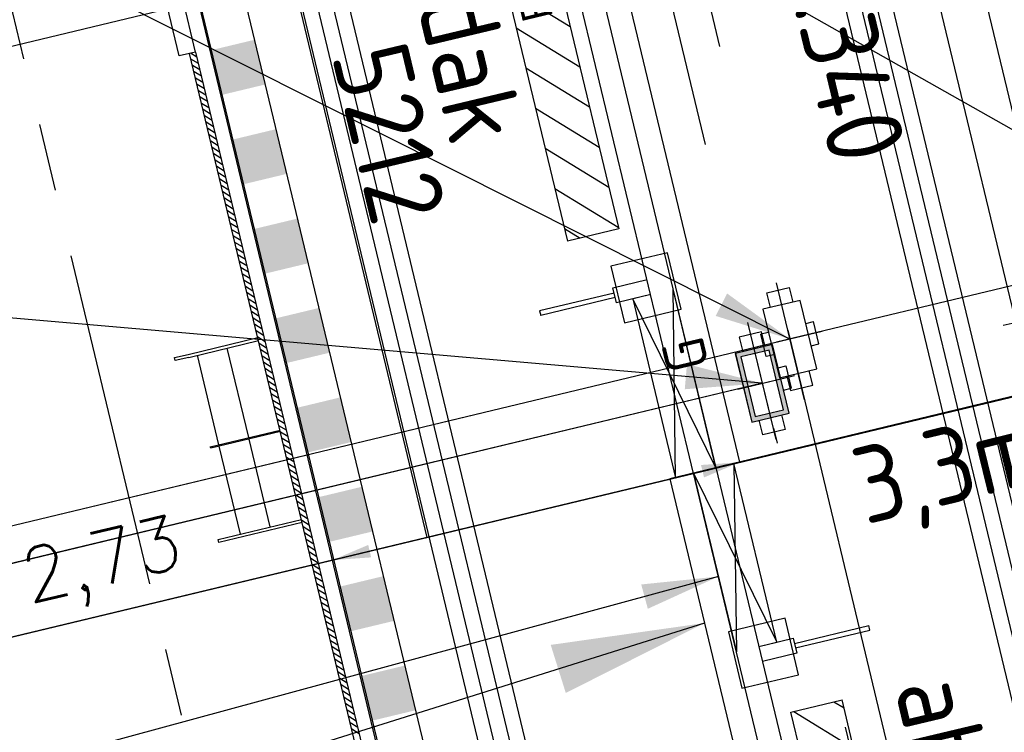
# Model space of a CAD drawing. Header units: millimetres. Extents: x 96940 to 101272, y 432237 to 434659.
# Tile 222 of 256: x 97297.21 to 97303.63, y 433516.74 to 433521.39. Entities that reach past the tile are written whole.
import ezdxf

# ---------------------------------------------------------------- set-up
doc = ezdxf.new("R2010")
doc.units = ezdxf.units.MM
for name, pattern in [('CENTER', [35.225022, 22.015639, -4.403128, 4.403128, -4.403128]), ('DASHDOT', [25.4, 12.7, -6.35, 0, -6.35]), ('DASHED', [19.05, 12.7, -6.35]), ('GWI_DASHED', [5, 3.5, -1.5])]:
    doc.linetypes.add(name, pattern=pattern)
for name, color, linetype in [('1', 7, 'Continuous'), ('NW_MARKERING', 8, 'Continuous'), ('NW_MEUBILAIR_BUS', 15, 'Continuous'), ('Ondergrond_Nieuw_IP', 8, 'Continuous'), ('R_BN_N_Halte_ABRI', 2, 'Continuous'), ('R_BN_N_Halte_ABRI_bankjes', 9, 'Continuous'), ('R_BN_N_Kabels_en_leidingen_maatvoering', 1, 'Continuous'), ('R_BN_T_N_Halte_Blindengeleidelijn', 9, 'Continuous'), ('R_BN_T_N_Halte_Doorsneden', 9, 'Continuous'), ('R_BN_T_N_Halte_Geleidepad_Markering-maatvoering', 1, 'Continuous'), ('R_BN_T_N_Halte_Perron', 7, 'Continuous'), ('R_BN_T_N_Halte_Perron-Maatvoering', 7, 'Continuous'), ('R_BN_T_N_Kokersysteem Groene Deksel', 7, 'Continuous'), ('R_BN_T_N_Kokersysteem trekput HA.1.340', 7, 'Continuous'), ('R_BN_T_N_Kokersysteem trekput HA.2.340', 7, 'Continuous'), ('R_BN_T_N_Kokersysteem_Coordinaten', 1, 'Continuous'), ('R_BN_T_N_Kokersysteem_laagspanning', 2, 'DASHED'), ('R_BN_T_N_kokersysteem_maatvoering', 7, 'Continuous'), ('R_BN_T_N_Kokersysteem_signaal', 2, 'DASHDOT'), ('R_BN_T_N_Kokersysteem_tekst', 7, 'Continuous'), ('R_BN_T_N_ReizigerinformatieZuilRET', 7, 'Continuous'), ('R_BN_T_N_Tekst', 7, 'Continuous'), ('R_BN_T_N_Verkanting_Maatvoering', 7, 'Continuous'), ('R_BN_T_N_Verticaal alignement', 7, 'Continuous')]:
    doc.layers.add(name, color=color, linetype=linetype)
doc.styles.add('GWI_STANDARD', font='ISOCODE.shx')
doc.styles.get("Standard").update_dxf_attribs({"font": 'romans.shx'})
doc.dimstyles.new('RET 1-500', dxfattribs={"dimtxt": 1, "dimasz": 1, "dimexe": 0.3, "dimexo": 0, "dimgap": 0.3, "dimtad": 1, "dimdec": 3, "dimzin": 1, "dimtxsty": 'Standard', "dimcen": 0, "dimclrd": 1, "dimclre": 1, "dimclrt": 7, "dimaunit": 2, "dimadec": 4, "dimazin": 0, "dimtfac": 1, "dimtdec": 3, "dimtofl": 0, "dimtmove": 0, "dimatfit": 0, "dimfxl": 1, "dimarcsym": 0})
doc.dimstyles.get("Standard").update_dxf_attribs({"dimtxt": 0.18, "dimasz": 0.18, "dimexe": 0.18, "dimexo": 0.0625, "dimgap": 0.09, "dimtad": 0, "dimtih": 1, "dimtoh": 1, "dimdec": 4, "dimzin": 0, "dimdsep": 46, "dimtxsty": 'Standard', "dimcen": 0.09, "dimadec": 0, "dimazin": 0, "dimtfac": 1, "dimtdec": 4, "dimtofl": 0, "dimtmove": 0, "dimatfit": 3, "dimfxl": 1, "dimtolj": 1, "dimtzin": 0, "dimarcsym": 0})

# ---------------------------------------------------------------- blocks, each defined once
blk = doc.blocks.new('HA.2.340')
at = {"layer": 'R_BN_T_N_Kokersysteem trekput HA.2.340', "color": 1, "linetype": 'Continuous'}
for p, q in [((0, 0.2167), (0, -0.2167)), ((0.4086, 0), (-0.3776, 0))]:
    blk.add_line(p, q, dxfattribs=at)
at = {"layer": 'R_BN_T_N_Kokersysteem trekput HA.2.340'}
for p, q in [((0.075, 0.176), (-0.075, 0.176)), ((-0.075, 0.125), (-0.075, 0.176)), ((0.075, 0.125), (0.075, 0.176)), ((-0.075, -0.125), (-0.075, -0.176)), ((0.075, -0.125), (0.075, -0.176)), ((0.075, -0.176), (-0.075, -0.176))]:
    blk.add_line(p, q, dxfattribs=at)
for points in [[(-0.23, -0.075), (-0.3275, -0.075), (-0.3275, 0.075), (-0.23, 0.075)], [(0.23, -0.075), (0.3275, -0.075), (0.3275, 0.075), (0.23, 0.075)]]:
    blk.add_lwpolyline(points, dxfattribs=at)
blk.add_lwpolyline([(-0.23, -0.125), (0.23, -0.125), (0.23, 0.125), (-0.23, 0.125)], close=True, dxfattribs=at)
blk = doc.blocks.new('HA.1.340')
at = {"layer": 'R_BN_T_N_Kokersysteem trekput HA.1.340', "color": 1, "linetype": 'Continuous'}
for p, q in [((0, 0.1634), (0, -0.2167)), ((0.4086, 0), (-0.3776, 0))]:
    blk.add_line(p, q, dxfattribs=at)
at = {"layer": 'R_BN_T_N_Kokersysteem trekput HA.1.340'}
for p, q in [((-0.075, -0.125), (-0.075, -0.176)), ((0.075, -0.125), (0.075, -0.176)), ((0.075, -0.176), (-0.075, -0.176))]:
    blk.add_line(p, q, dxfattribs=at)
for points in [[(-0.23, -0.075), (-0.3275, -0.075), (-0.3275, 0.075), (-0.23, 0.075)], [(0.23, -0.075), (0.3275, -0.075), (0.3275, 0.075), (0.23, 0.075)]]:
    blk.add_lwpolyline(points, dxfattribs=at)
blk.add_lwpolyline([(-0.23, -0.125), (0.23, -0.125), (0.23, 0.125), (-0.23, 0.125)], close=True, dxfattribs=at)
blk = doc.blocks.new('*X89')
at = {"layer": '1', "color": 7}
for p, q in [((1204.2, 1136.32), (1208.2, 1140.32)), ((1208.45, 1136.32), (1212.45, 1140.32)), ((1212.69, 1136.32), (1216.69, 1140.32)), ((1216.93, 1136.32), (1220.93, 1140.32)), ((1221.17, 1136.32), (1225.17, 1140.32)), ((1225.42, 1136.32), (1229.42, 1140.32)), ((1229.66, 1136.32), (1233.66, 1140.32)), ((1233.9, 1136.32), (1237.9, 1140.32)), ((1238.14, 1136.32), (1242.14, 1140.32)), ((1242.39, 1136.32), (1246.39, 1140.32)), ((1246.63, 1136.32), (1250.63, 1140.32)), ((1250.87, 1136.32), (1254.87, 1140.32)), ((1255.11, 1136.32), (1259.11, 1140.32)), ((1259.36, 1136.32), (1263.36, 1140.32)), ((1263.6, 1136.32), (1267.6, 1140.32)), ((1267.84, 1136.32), (1271.84, 1140.32)), ((1272.09, 1136.32), (1276.09, 1140.32)), ((1276.33, 1136.32), (1280.33, 1140.32)), ((1280.57, 1136.32), (1284.57, 1140.32)), ((1284.81, 1136.32), (1288.81, 1140.32)), ((1289.06, 1136.32), (1293.06, 1140.32)), ((1293.3, 1136.32), (1297.3, 1140.32)), ((1297.54, 1136.32), (1301.54, 1140.32)), ((1301.78, 1136.32), (1305.78, 1140.32)), ((1306.03, 1136.32), (1310.03, 1140.32)), ((1310.27, 1136.32), (1314.27, 1140.32)), ((1314.51, 1136.32), (1318.51, 1140.32)), ((1318.75, 1136.32), (1322.75, 1140.32)), ((1323, 1136.32), (1327, 1140.32)), ((1327.24, 1136.32), (1331.24, 1140.32)), ((1331.48, 1136.32), (1335.48, 1140.32)), ((1335.72, 1136.32), (1339.72, 1140.32)), ((1339.97, 1136.32), (1343.97, 1140.32)), ((1344.21, 1136.32), (1348.21, 1140.32)), ((1348.45, 1136.32), (1352.45, 1140.32)), ((1352.7, 1136.32), (1356.7, 1140.32)), ((1356.94, 1136.32), (1360.94, 1140.32)), ((1361.18, 1136.32), (1365.18, 1140.32)), ((1365.42, 1136.32), (1369.42, 1140.32)), ((1369.67, 1136.32), (1373.67, 1140.32)), ((1373.91, 1136.32), (1377.91, 1140.32)), ((1378.15, 1136.32), (1382.15, 1140.32)), ((1382.39, 1136.32), (1386.39, 1140.32)), ((1386.64, 1136.32), (1390.64, 1140.32)), ((1390.88, 1136.32), (1394.88, 1140.32)), ((1395.12, 1136.32), (1399.12, 1140.32)), ((1399.36, 1136.32), (1403.36, 1140.32)), ((1403.61, 1136.32), (1407.61, 1140.32)), ((1407.85, 1136.32), (1411.85, 1140.32)), ((1412.09, 1136.32), (1416.09, 1140.32)), ((1416.33, 1136.32), (1420.33, 1140.32)), ((1420.58, 1136.32), (1424.58, 1140.32)), ((1424.82, 1136.32), (1428.82, 1140.32)), ((1429.06, 1136.32), (1433.06, 1140.32)), ((1433.31, 1136.32), (1437.31, 1140.32)), ((1437.55, 1136.32), (1441.55, 1140.32)), ((1441.79, 1136.32), (1445.79, 1140.32)), ((1446.03, 1136.32), (1450.03, 1140.32)), ((1450.28, 1136.32), (1454.28, 1140.32)), ((1454.52, 1136.32), (1458.52, 1140.32)), ((1458.76, 1136.32), (1462.76, 1140.32)), ((1463, 1136.32), (1467, 1140.32)), ((1467.25, 1136.32), (1471.25, 1140.32)), ((1471.49, 1136.32), (1475.49, 1140.32)), ((1475.73, 1136.32), (1479.73, 1140.32)), ((1479.97, 1136.32), (1483.97, 1140.32)), ((1484.22, 1136.32), (1488.22, 1140.32)), ((1488.46, 1136.32), (1492.46, 1140.32)), ((1492.7, 1136.32), (1496.7, 1140.32)), ((1496.95, 1136.32), (1500.95, 1140.32)), ((1501.19, 1136.32), (1505.19, 1140.32)), ((1505.43, 1136.32), (1509.43, 1140.32)), ((1509.67, 1136.32), (1513.67, 1140.32)), ((1513.92, 1136.32), (1517.92, 1140.32)), ((1518.16, 1136.32), (1522.16, 1140.32)), ((1522.4, 1136.32), (1526.4, 1140.32)), ((1526.64, 1136.32), (1530.64, 1140.32)), ((1530.89, 1136.32), (1534.89, 1140.32)), ((1535.13, 1136.32), (1539.13, 1140.32)), ((1539.37, 1136.32), (1543.37, 1140.32)), ((1543.61, 1136.32), (1547.61, 1140.32)), ((1547.86, 1136.32), (1551.86, 1140.32)), ((1552.1, 1136.32), (1556.1, 1140.32)), ((1556.34, 1136.32), (1560.34, 1140.32)), ((1560.58, 1136.32), (1564.58, 1140.32)), ((1564.83, 1136.32), (1568.83, 1140.32)), ((1569.07, 1136.32), (1573.07, 1140.32)), ((1573.31, 1136.32), (1577.31, 1140.32)), ((1577.56, 1136.32), (1581.56, 1140.32)), ((1581.8, 1136.32), (1585.8, 1140.32)), ((1586.04, 1136.32), (1590.04, 1140.32)), ((1590.28, 1136.32), (1594.28, 1140.32)), ((1594.53, 1136.32), (1598.53, 1140.32)), ((1598.77, 1136.32), (1602.77, 1140.32)), ((1603.01, 1136.32), (1607.01, 1140.32)), ((1607.25, 1136.32), (1611.25, 1140.32)), ((1611.5, 1136.32), (1615.5, 1140.32)), ((1615.74, 1136.32), (1619.74, 1140.32)), ((1619.98, 1136.32), (1623.98, 1140.32)), ((1624.22, 1136.32), (1628.22, 1140.32)), ((1628.47, 1136.32), (1632.47, 1140.32)), ((1632.71, 1136.32), (1636.71, 1140.32)), ((1636.95, 1136.32), (1640.95, 1140.32)), ((1641.19, 1136.32), (1645.19, 1140.32)), ((1645.44, 1136.32), (1649.44, 1140.32)), ((1649.68, 1136.32), (1653.68, 1140.32)), ((1653.92, 1136.32), (1657.92, 1140.32)), ((1658.17, 1136.32), (1661.69, 1139.84))]:
    blk.add_line(p, q, dxfattribs=at)
blk = doc.blocks.new('*U36')
at = {"layer": 'R_BN_N_Halte_ABRI_bankjes'}
h = blk.add_hatch(dxfattribs=at)
h.set_pattern_fill('ANSI31', color=256, scale=0.06, style=0)
h.paths.add_polyline_path([(1.665, 0.4129), (5.865, 0.4129), (5.865, 0.7568), (1.665, 0.7568)])
h.paths.add_polyline_path([(3.0827, 0.3886), (3.9298, 0.3886), (3.9298, 0.7564), (3.0827, 0.7564)], flags=9)
at = {"layer": 'R_BN_N_Halte_ABRI', "color": 7}
for p, q in [((1.235, 0.54), (1.235, 1.04)), ((1.265, 1.04), (1.235, 1.04)), ((1.265, 0.54), (1.265, 1.04)), ((1.2, 0.54), (1.3, 0.54)), ((1.2, 0.31), (1.2, 0.54)), ((1.3, 0.54), (1.3, 0.31)), ((1.2, 0.4305), (0, 0.4305)), ((0, 0.4305), (0, 0.16)), ((0, 0.16), (1.2, 0.4305)), ((0, 0.4305), (1.2, 0.16)), ((1.2, 0.31), (1.2, 0.4305)), ((0, 0.16), (1.2, 0.16))]:
    blk.add_line(p, q, dxfattribs=at)
at = {"layer": 'R_BN_N_Halte_ABRI', "color": 1, "linetype": 'GWI_DASHED'}
for p, q in [((1.44, 0.5191), (1.06, 0.5191)), ((1.06, 0.5191), (1.06, 0.1391)), ((1.44, 0.1391), (1.44, 0.5191)), ((1.06, 0.1391), (1.44, 0.1391))]:
    blk.add_line(p, q, dxfattribs=at)
at = {"layer": 'R_BN_N_Halte_ABRI', "color": 7, "linetype": 'DASHED'}
for p, q in [((0, 0.31), (7.5, 0.31)), ((7.5, 0.16), (0, 0.16))]:
    blk.add_line(p, q, dxfattribs=at)
at = {"layer": 'R_BN_N_Halte_ABRI'}
blk.add_lwpolyline([(0, 0), (7.5, 0), (7.5, 2.1), (0, 2.1)], close=True, dxfattribs=at)
at = {"layer": 'R_BN_N_Halte_ABRI_bankjes', "color": 9, "ltscale": 2}
for p, q in [((5.865, 0.7568), (1.665, 0.7568)), ((1.665, 0.4129), (1.665, 0.7568)), ((5.865, 0.4129), (1.665, 0.4129))]:
    blk.add_line(p, q, dxfattribs=at)
at = {"layer": 'R_BN_N_Halte_ABRI_bankjes', "color": 9, "linetype": 'Continuous', "style": 'GWI_STANDARD', "width": 0.9}
blk.add_text('Bankje', height=0.2, dxfattribs=at).set_placement((3.1125, 0.5051))
blk = doc.blocks.new('*U35')
at = {"layer": 'R_BN_N_Halte_ABRI_bankjes'}
h = blk.add_hatch(dxfattribs=at)
h.set_pattern_fill('ANSI31', color=256, scale=0.06, style=0)
h.paths.add_polyline_path([(5.865, 0.4129), (5.865, 0.7568), (1.665, 0.7568), (1.665, 0.4129)])
h.paths.add_polyline_path([(3.0827, 0.3886), (3.9298, 0.3886), (3.9298, 0.7564), (3.0827, 0.7564)], flags=9)
at = {"layer": 'R_BN_N_Halte_ABRI', "color": 7}
for p, q in [((1.235, 0.54), (1.235, 1.04)), ((1.265, 1.04), (1.235, 1.04)), ((1.265, 0.54), (1.265, 1.04)), ((1.2, 0.54), (1.3, 0.54)), ((1.2, 0.31), (1.2, 0.54)), ((1.3, 0.54), (1.3, 0.31)), ((1.2, 0.4305), (0, 0.4305)), ((0, 0.4305), (0, 0.16)), ((0, 0.16), (1.2, 0.4305)), ((0, 0.4305), (1.2, 0.16)), ((1.2, 0.31), (1.2, 0.4305)), ((0, 0.16), (1.2, 0.16))]:
    blk.add_line(p, q, dxfattribs=at)
at = {"layer": 'R_BN_N_Halte_ABRI', "color": 1, "linetype": 'GWI_DASHED'}
for p, q in [((1.44, 0.5191), (1.06, 0.5191)), ((1.06, 0.5191), (1.06, 0.1391)), ((1.44, 0.1391), (1.44, 0.5191)), ((1.06, 0.1391), (1.44, 0.1391))]:
    blk.add_line(p, q, dxfattribs=at)
at = {"layer": 'R_BN_N_Halte_ABRI', "color": 7, "linetype": 'DASHED'}
for p, q in [((0, 0.31), (7.5, 0.31)), ((7.5, 0.16), (0, 0.16))]:
    blk.add_line(p, q, dxfattribs=at)
at = {"layer": 'R_BN_N_Halte_ABRI'}
blk.add_lwpolyline([(0, 0), (7.5, 0), (7.5, 2.4), (0, 2.4)], close=True, dxfattribs=at)
at = {"layer": 'R_BN_N_Halte_ABRI_bankjes', "color": 9, "ltscale": 2}
for p, q in [((5.865, 0.7568), (1.665, 0.7568)), ((1.665, 0.4129), (1.665, 0.7568)), ((5.865, 0.4129), (1.665, 0.4129))]:
    blk.add_line(p, q, dxfattribs=at)
blk = doc.blocks.new('Groene_deksel_trekput')
at = {"layer": 'R_BN_T_N_Kokersysteem Groene Deksel'}
h = blk.add_hatch(color=256, dxfattribs=at)
h.paths.add_polyline_path([(0, 0.095), (0.2, 0.095), (0.2, 0), (0.23, 0), (0.23, 0.125), (0, 0.125)])
h.paths.add_polyline_path([(0, 0.095), (0, 0.125), (-0.23, 0.125), (-0.23, 0), (-0.2, 0), (-0.2, 0.095)])
h.paths.add_polyline_path([(-0.2, 0), (-0.23, 0), (-0.23, -0.125), (0, -0.125), (0, -0.095), (-0.2, -0.095)])
h.paths.add_polyline_path([(0, -0.095), (0, -0.125), (0.23, -0.125), (0.23, 0), (0.2, 0), (0.2, -0.095)])
at = {"layer": 'R_BN_T_N_Kokersysteem Groene Deksel', "color": 1, "linetype": 'Continuous'}
for p, q in [((0, 0.1634), (0, -0.1634)), ((0.2684, 0), (-0.2684, 0))]:
    blk.add_line(p, q, dxfattribs=at)
at = {"layer": 'R_BN_T_N_Kokersysteem Groene Deksel'}
for p, q in [((0.23, 0.125), (-0.23, 0.125)), ((-0.23, 0.125), (-0.23, -0.125)), ((0.2, 0.095), (-0.2, 0.095)), ((-0.2, 0.095), (-0.2, -0.095)), ((0.2, -0.095), (0.2, 0.095)), ((0.23, -0.125), (0.23, 0.125)), ((-0.23, -0.125), (0.23, -0.125)), ((-0.2, -0.095), (0.2, -0.095))]:
    blk.add_line(p, q, dxfattribs=at)
at = {"layer": 'R_BN_T_N_Kokersysteem Groene Deksel', "insert": (0.1922, 0.5827), "char_height": 0.275, "width": 0.624705, "attachment_point": 1}
blk.add_mtext('{\\Fisocp|c0;G}', dxfattribs=at)
blk = doc.blocks.new('*D177')
at = {"layer": 'Defpoints', "color": 0, "transparency": 16777216}
for p in [(97296.6348, 433569.8182), (97251.8443, 433559.0453), (97321.432, 433466.7187)]:
    blk.add_point(p, dxfattribs=at)
at = {"layer": 'R_BN_T_N_Verkanting_Maatvoering', "color": 1, "lineweight": -2, "transparency": 16777216}
for p, q in [((97296.6348, 433569.8182), (97251.5526, 433558.9751)), ((97276.4076, 433456.9181), (97252.0781, 433558.073)), ((97321.432, 433466.7187), (97276.3498, 433455.8757))]:
    blk.add_line(p, q, dxfattribs=at)
at = {"layer": 'R_BN_T_N_Verkanting_Maatvoering', "color": 1, "transparency": 16777216}
for points in [[(97252.2402, 433558.112), (97251.9161, 433558.034), (97251.8443, 433559.0453)], [(97276.5696, 433456.9571), (97276.2455, 433456.8791), (97276.6414, 433455.9458)]]:
    blk.add_solid(points, dxfattribs=at)
at = {"layer": 'R_BN_T_N_Verkanting_Maatvoering', "color": 7, "transparency": 16777216, "insert": (97262.7953, 433517.6477), "char_height": 1, "attachment_point": 5, "rotation": 283.52372}
blk.add_mtext('In deze zone 1cm verkanting toepassen', dxfattribs=at)
blk = doc.blocks.new('*D242')
at = {"layer": 'Defpoints', "color": 0, "transparency": 16777216}
for p in [(97287.1787, 433568.1255), (97302.8206, 433502.9916), (97296.7004, 433501.5218)]:
    blk.add_point(p, dxfattribs=at)
at = {"layer": 'R_BN_T_N_Halte_Perron-Maatvoering', "color": 1, "lineweight": -2, "transparency": 16777216}
for p, q in [((97287.1787, 433568.1255), (97281.0586, 433566.6558)), ((97302.8206, 433502.9916), (97296.7004, 433501.5218))]:
    blk.add_line(p, q, dxfattribs=at)
at = {"layer": 'R_BN_T_N_Halte_Perron-Maatvoering', "color": 1, "lineweight": 9, "transparency": 16777216}
blk.add_line((97281.1169, 433566.4127), (97296.642, 433501.7649), dxfattribs=at)
at = {"layer": 'R_BN_T_N_Halte_Perron-Maatvoering', "color": 1, "transparency": 16777216}
for points in [[(97281.1574, 433566.4224), (97281.0764, 433566.4029), (97281.0586, 433566.6558)], [(97296.6826, 433501.7747), (97296.6015, 433501.7552), (97296.7004, 433501.5218)]]:
    blk.add_solid(points, dxfattribs=at)
at = {"layer": 'R_BN_T_N_Halte_Perron-Maatvoering', "color": 7, "transparency": 16777216, "insert": (97293.1152, 433517.6287), "char_height": 0.35, "attachment_point": 5, "rotation": 283.50383}
blk.add_mtext('70.00', dxfattribs=at)
blk = doc.blocks.new('*D276')
at = {"layer": 'Defpoints', "color": 0, "transparency": 16777216}
for p in [(97301.4514, 433518.3925), (97305.7235, 433500.6034), (97299.3806, 433499.0802)]:
    blk.add_point(p, dxfattribs=at)
at = {"layer": 'R_BN_T_N_Halte_Perron-Maatvoering', "color": 1, "lineweight": -2, "transparency": 16777216}
for p, q in [((97301.4514, 433518.3925), (97295.1085, 433516.8692)), ((97305.7235, 433500.6034), (97299.3806, 433499.0802))]:
    blk.add_line(p, q, dxfattribs=at)
at = {"layer": 'R_BN_T_N_Halte_Perron-Maatvoering', "color": 1, "lineweight": 9, "transparency": 16777216}
blk.add_line((97295.1669, 433516.6261), (97299.3222, 433499.3233), dxfattribs=at)
at = {"layer": 'R_BN_T_N_Halte_Perron-Maatvoering', "color": 1, "transparency": 16777216}
for points in [[(97295.2074, 433516.6359), (97295.1264, 433516.6164), (97295.1085, 433516.8692)], [(97299.3627, 433499.333), (97299.2817, 433499.3135), (97299.3806, 433499.0802)]]:
    blk.add_solid(points, dxfattribs=at)
at = {"layer": 'R_BN_T_N_Halte_Perron-Maatvoering', "color": 7, "transparency": 16777216, "insert": (97296.2694, 433513.3559), "char_height": 0.35, "attachment_point": 5, "rotation": 283.50383}
blk.add_mtext('18,29', dxfattribs=at)
blk = doc.blocks.new('*D280')
at = {"layer": 'Defpoints', "color": 0, "transparency": 16777216}
for p in [(97301.908, 433518.5021), (97299.2491, 433517.8636), (97299.2491, 433517.8636)]:
    blk.add_point(p, dxfattribs=at)
at = {"layer": 'R_BN_T_N_Halte_Perron-Maatvoering', "color": 1, "lineweight": 9, "transparency": 16777216}
for p, q in [((97301.6649, 433518.4437), (97299.4921, 433517.922)), ((97299.2491, 433517.8636), (97297.2091, 433517.3737))]:
    blk.add_line(p, q, dxfattribs=at)
at = {"layer": 'R_BN_T_N_Halte_Perron-Maatvoering', "color": 1, "transparency": 16777216}
for points in [[(97301.6551, 433518.4842), (97301.6746, 433518.4032), (97301.908, 433518.5021)], [(97299.4824, 433517.9625), (97299.5019, 433517.8814), (97299.2491, 433517.8636)]]:
    blk.add_solid(points, dxfattribs=at)
at = {"layer": 'R_BN_T_N_Halte_Perron-Maatvoering', "color": 7, "transparency": 16777216, "insert": (97297.7529, 433517.8214), "char_height": 0.35, "attachment_point": 5, "rotation": 13.50383}
blk.add_mtext('2,73', dxfattribs=at)
blk = doc.blocks.new('*D432')
at = {"layer": 'Defpoints', "color": 0, "transparency": 16777216}
for p in [(97305.8032, 433539.6489), (97313.3314, 433508.3007), (97310.9253, 433507.7229)]:
    blk.add_point(p, dxfattribs=at)
at = {"layer": 'R_BN_T_N_Halte_Geleidepad_Markering-maatvoering', "color": 1, "lineweight": -2, "transparency": 16777216}
for p, q in [((97305.8032, 433539.6489), (97303.397, 433539.071)), ((97303.4554, 433538.828), (97310.8669, 433507.966)), ((97313.3314, 433508.3007), (97310.9253, 433507.7229))]:
    blk.add_line(p, q, dxfattribs=at)
at = {"layer": 'R_BN_T_N_Halte_Geleidepad_Markering-maatvoering', "color": 1, "transparency": 16777216}
for points in [[(97303.4959, 433538.8377), (97303.4149, 433538.8182), (97303.397, 433539.071)], [(97310.9074, 433507.9757), (97310.8264, 433507.9562), (97310.9253, 433507.7229)]]:
    blk.add_solid(points, dxfattribs=at)
at = {"layer": 'R_BN_T_N_Halte_Geleidepad_Markering-maatvoering', "color": 7, "transparency": 16777216, "insert": (97310.1052, 433512.4581), "char_height": 0.35, "attachment_point": 5, "rotation": 283.50383}
blk.add_mtext('32,24', dxfattribs=at)
blk = doc.blocks.new('*D443')
at = {"layer": 'Defpoints', "color": 0, "transparency": 16777216}
for p in [(97300.3863, 433531.9708), (97309.2053, 433508.5992), (97306.1738, 433507.8712)]:
    blk.add_point(p, dxfattribs=at)
at = {"layer": 'R_BN_T_N_Halte_Geleidepad_Markering-maatvoering', "color": 1, "lineweight": -2, "transparency": 16777216}
for p, q in [((97300.3863, 433531.9708), (97303.4178, 433532.6988)), ((97303.4761, 433532.4557), (97309.1469, 433508.8423)), ((97306.1738, 433507.8712), (97309.2053, 433508.5992))]:
    blk.add_line(p, q, dxfattribs=at)
at = {"layer": 'R_BN_T_N_Halte_Geleidepad_Markering-maatvoering', "color": 1, "transparency": 16777216}
for points in [[(97303.5167, 433532.4655), (97303.4356, 433532.446), (97303.4178, 433532.6988)], [(97309.1874, 433508.8521), (97309.1064, 433508.8326), (97309.2053, 433508.5992)]]:
    blk.add_solid(points, dxfattribs=at)
at = {"layer": 'R_BN_T_N_Halte_Geleidepad_Markering-maatvoering', "color": 7, "transparency": 16777216, "insert": (97307.1737, 433518.3793), "char_height": 0.35, "attachment_point": 5, "rotation": 283.50383}
blk.add_mtext('24,78', dxfattribs=at)
blk = doc.blocks.new('*D449')
at = {"layer": 'Defpoints', "color": 0, "transparency": 16777216}
for p in [(97295.292, 433537.1246), (97302.5623, 433506.8504), (97299.5718, 433506.1322)]:
    blk.add_point(p, dxfattribs=at)
at = {"layer": 'R_BN_T_N_Halte_Geleidepad_Markering-maatvoering', "color": 1, "lineweight": -2, "transparency": 16777216}
for p, q in [((97295.292, 433537.1246), (97292.3014, 433536.4064)), ((97292.3598, 433536.1634), (97299.5134, 433506.3753)), ((97302.5623, 433506.8504), (97299.5718, 433506.1322))]:
    blk.add_line(p, q, dxfattribs=at)
at = {"layer": 'R_BN_T_N_Halte_Geleidepad_Markering-maatvoering', "color": 1, "transparency": 16777216}
for points in [[(97292.4003, 433536.1731), (97292.3193, 433536.1536), (97292.3014, 433536.4064)], [(97299.5539, 433506.385), (97299.4729, 433506.3656), (97299.5718, 433506.1322)]]:
    blk.add_solid(points, dxfattribs=at)
at = {"layer": 'R_BN_T_N_Halte_Geleidepad_Markering-maatvoering', "color": 7, "transparency": 16777216, "insert": (97297.637, 433515.5093), "char_height": 0.35, "attachment_point": 5, "rotation": 283.50383}
blk.add_mtext('31,13', dxfattribs=at)
blk = doc.blocks.new('*D496')
at = {"layer": 'Defpoints', "color": 0, "transparency": 16777216}
for p in [(97299.0844, 433518.5493), (97294.7911, 433517.5182), (97303.2876, 433501.0469)]:
    blk.add_point(p, dxfattribs=at)
at = {"layer": 'R_BN_N_Kabels_en_leidingen_maatvoering', "color": 1, "lineweight": -2, "transparency": 16777216}
for p, q in [((97299.0844, 433518.5493), (97294.7911, 433517.5182)), ((97298.9125, 433500.3562), (97294.8728, 433517.1779)), ((97303.2876, 433501.0469), (97298.9943, 433500.0158))]:
    blk.add_line(p, q, dxfattribs=at)
at = {"layer": 'R_BN_N_Kabels_en_leidingen_maatvoering', "color": 1, "transparency": 16777216}
for points in [[(97294.9295, 433517.1915), (97294.8161, 433517.1643), (97294.7911, 433517.5182)], [(97298.9693, 433500.3698), (97298.8558, 433500.3425), (97298.9943, 433500.0158)]]:
    blk.add_solid(points, dxfattribs=at)
at = {"layer": 'R_BN_N_Kabels_en_leidingen_maatvoering', "color": 7, "transparency": 16777216, "insert": (97297.501, 433509.2114), "char_height": 1, "attachment_point": 5, "rotation": 283.50383}
blk.add_mtext('18,00', dxfattribs=at)
blk = doc.blocks.new('*D553')
at = {"layer": 'Defpoints', "color": 0, "transparency": 16777216}
for p in [(97298.2651, 433535.8359), (97302.2348, 433519.3058), (97294.7911, 433517.5182)]:
    blk.add_point(p, dxfattribs=at)
at = {"layer": 'R_BN_N_Kabels_en_leidingen_maatvoering', "color": 1, "lineweight": -2, "transparency": 16777216}
for p, q in [((97298.2651, 433535.8359), (97290.8214, 433534.0482)), ((97290.9031, 433533.7079), (97294.7093, 433517.8585)), ((97302.2348, 433519.3058), (97294.7911, 433517.5182))]:
    blk.add_line(p, q, dxfattribs=at)
at = {"layer": 'R_BN_N_Kabels_en_leidingen_maatvoering', "color": 1, "transparency": 16777216}
for points in [[(97290.9598, 433533.7215), (97290.8464, 433533.6943), (97290.8214, 433534.0482)], [(97294.7661, 433517.8722), (97294.6526, 433517.8449), (97294.7911, 433517.5182)]]:
    blk.add_solid(points, dxfattribs=at)
at = {"layer": 'R_BN_N_Kabels_en_leidingen_maatvoering', "color": 7, "transparency": 16777216, "insert": (97293.3042, 433526.6869), "char_height": 1, "attachment_point": 5, "rotation": 283.50383}
blk.add_mtext('17,00', dxfattribs=at)
blk = doc.blocks.new('*D554')
at = {"layer": 'Defpoints', "color": 0, "transparency": 16777216}
for p in [(97298.0878, 433535.5464), (97289.0863, 433533.3864), (97302.0542, 433519.0173)]:
    blk.add_point(p, dxfattribs=at)
at = {"layer": 'R_BN_N_Kabels_en_leidingen_maatvoering', "color": 1, "lineweight": -2, "transparency": 16777216}
for p, q in [((97298.0878, 433535.5464), (97289.0863, 433533.3864)), ((97292.971, 433517.1976), (97289.168, 433533.0461)), ((97302.0542, 433519.0173), (97293.0527, 433516.8573))]:
    blk.add_line(p, q, dxfattribs=at)
at = {"layer": 'R_BN_N_Kabels_en_leidingen_maatvoering', "color": 1, "transparency": 16777216}
for points in [[(97289.2247, 433533.0597), (97289.1113, 433533.0325), (97289.0863, 433533.3864)], [(97293.0277, 433517.2112), (97292.9143, 433517.184), (97293.0527, 433516.8573)]]:
    blk.add_solid(points, dxfattribs=at)
at = {"layer": 'R_BN_N_Kabels_en_leidingen_maatvoering', "color": 7, "transparency": 16777216, "insert": (97291.4737, 433526.417), "char_height": 1, "attachment_point": 5, "rotation": 283.49365}
blk.add_mtext('17,00', dxfattribs=at)
blk = doc.blocks.new('*D555')
at = {"layer": 'Defpoints', "color": 0, "transparency": 16777216}
for p in [(97302.054, 433519.0172), (97306.2576, 433501.5133), (97297.1944, 433499.3368)]:
    blk.add_point(p, dxfattribs=at)
at = {"layer": 'R_BN_N_Kabels_en_leidingen_maatvoering', "color": 1, "lineweight": -2, "transparency": 16777216}
for p, q in [((97302.054, 433519.0172), (97292.9908, 433516.8407)), ((97293.0725, 433516.5004), (97297.1126, 433499.6771)), ((97306.2576, 433501.5133), (97297.1944, 433499.3368))]:
    blk.add_line(p, q, dxfattribs=at)
at = {"layer": 'R_BN_N_Kabels_en_leidingen_maatvoering', "color": 1, "transparency": 16777216}
for points in [[(97293.1292, 433516.514), (97293.0158, 433516.4868), (97292.9908, 433516.8407)], [(97297.1694, 433499.6907), (97297.0559, 433499.6635), (97297.1944, 433499.3368)]]:
    blk.add_solid(points, dxfattribs=at)
at = {"layer": 'R_BN_N_Kabels_en_leidingen_maatvoering', "color": 7, "transparency": 16777216, "insert": (97295.8527, 433507.901), "char_height": 1, "attachment_point": 5, "rotation": 283.50383}
blk.add_mtext('18,00', dxfattribs=at)

msp = doc.modelspace()

# ---------------------------------------------------------------- linework, layer by layer
at = {"layer": 'NW_MARKERING'}
for points in [[(97298.52038, 433520.89784), (97298.45033, 433521.18955), (97298.81209, 433520.96789), (97298.74203, 433521.2596)], [(97298.9407, 433519.1476), (97298.87064, 433519.43931), (97299.2324, 433519.21765), (97299.16235, 433519.50936)], [(97299.50112, 433516.81395), (97299.43107, 433517.10566), (97299.79283, 433516.884), (97299.72278, 433517.17571)]]:
    msp.add_solid(points, dxfattribs=at)
at = {"layer": 'NW_MARKERING', "extrusion": (0, 0, -1)}
for points in [[(-97298.66049, 433520.31443), (-97298.59043, 433520.60613), (-97298.95219, 433520.38448), (-97298.88214, 433520.67619)], [(-97298.80059, 433519.73101), (-97298.73054, 433520.02272), (-97299.0923, 433519.80107), (-97299.02224, 433520.09277)], [(-97299.0808, 433518.56419), (-97299.01075, 433518.85589), (-97299.37251, 433518.63424), (-97299.30246, 433518.92595)], [(-97299.22091, 433517.98078), (-97299.15086, 433518.27248), (-97299.51262, 433518.05083), (-97299.44256, 433518.34254)], [(-97299.36102, 433517.39736), (-97299.29096, 433517.68907), (-97299.65272, 433517.46742), (-97299.58267, 433517.75912)]]:
    msp.add_solid(points, dxfattribs=at)
at = {"layer": 'NW_MEUBILAIR_BUS', "linetype": 'CENTER', "ltscale": 0.1}
msp.add_line((97298.88032, 433514.2835), (97296.35466, 433524.8), dxfattribs=at)
at = {"layer": 'NW_MEUBILAIR_BUS'}
for p, q in [((97298.24854, 433521.1534), (97298.01503, 433522.12575)), ((97298.3555, 433521.17908), (97298.12199, 433522.15144)), ((97298.3166, 433521.16974), (97298.24854, 433521.1534)), ((97298.3555, 433521.17908), (97298.3166, 433521.16974)), ((97299.79237, 433515.02456), (97298.3166, 433521.16974)), ((97298.3555, 433521.17908), (97299.83128, 433515.03383)), ((97298.30686, 433519.20621), (97298.7619, 433519.31549)), ((97298.31153, 433519.18677), (97298.76657, 433519.29604)), ((97298.70248, 433518.66359), (97298.56238, 433519.24701)), ((97298.21738, 433519.18473), (97298.30686, 433519.20621)), ((97298.22205, 433519.16528), (97298.21738, 433519.18473)), ((97298.31153, 433519.18677), (97298.22205, 433519.16528)), ((97298.50801, 433518.61689), (97298.36791, 433519.20031)), ((97298.45164, 433518.60335), (97298.90668, 433518.71263)), ((97298.90901, 433518.70291), (97298.45397, 433518.59363)), ((97298.84259, 433518.08018), (97298.70482, 433518.65387)), ((97298.45397, 433518.59363), (97298.45164, 433518.60335)), ((97298.64812, 433518.03348), (97298.51035, 433518.60717)), ((97298.50227, 433517.99845), (97299.04678, 433518.12922)), ((97299.05145, 433518.10977), (97298.50694, 433517.97901)), ((97298.50694, 433517.97901), (97298.50227, 433517.99845))]:
    msp.add_line(p, q, dxfattribs=at)
at = {"layer": 'Ondergrond_Nieuw_IP'}
for p, q in [((97303.53081, 433500.07686), (97287.18651, 433568.13572)), ((97303.49345, 433500.23244), (97287.22387, 433567.98015))]:
    msp.add_line(p, q, dxfattribs=at)
at = {"layer": 'R_BN_T_N_Halte_Blindengeleidelijn', "ltscale": 0.01}
for p, q in [((97305.87339, 433507.83747), (97292.80701, 433562.24683)), ((97302.84483, 433506.95887), (97289.70052, 433561.69272)), ((97302.74759, 433506.93552), (97295.48647, 433537.17133)), ((97306.17381, 433507.87123), (97300.38631, 433531.97081)), ((97305.97063, 433507.86082), (97300.19184, 433531.92411)), ((97306.07658, 433507.84788), (97300.28908, 433531.94746)), ((97302.56234, 433506.85041), (97297.35917, 433528.51679)), ((97302.65958, 433506.87376), (97297.45641, 433528.54014))]:
    msp.add_line(p, q, dxfattribs=at)
at = {"layer": 'R_BN_T_N_Halte_Blindengeleidelijn', "color": 6, "linetype": 'Continuous', "ltscale": 0.05}
for p, q in [((97301.8253, 433518.48444), (97301.67945, 433518.44941)), ((97301.67945, 433518.44941), (97301.53359, 433518.41438))]:
    msp.add_line(p, q, dxfattribs=at)
at = {"layer": 'R_BN_T_N_Halte_Doorsneden', "color": 10, "linetype": 'CENTER'}
msp.add_line((97295.73463, 433517.01959), (97325.50728, 433524.16948), dxfattribs=at)
at = {"layer": 'R_BN_T_N_Halte_Perron'}
for p, q in [((97308.38286, 433501.24208), (97292.03856, 433569.30094)), ((97308.09115, 433501.17203), (97291.74685, 433569.23089)), ((97303.81279, 433500.14458), (97287.46849, 433568.20344)), ((97303.52109, 433500.07453), (97287.17679, 433568.13339))]:
    msp.add_line(p, q, dxfattribs=at)
at = {"layer": 'R_BN_T_N_Kokersysteem_laagspanning', "ltscale": 0.3}
for p, q in [((97290.21046, 433569.37614), (97306.78701, 433500.35015)), ((97316.96598, 433522.84352), (97285.48115, 433515.28245))]:
    msp.add_line(p, q, dxfattribs=at)
at = {"layer": 'R_BN_T_N_Kokersysteem_signaal', "color": 2, "linetype": 'DASHDOT', "ltscale": 0.3}
for p, q in [((97289.97709, 433569.3201), (97306.55365, 433500.29411)), ((97316.78866, 433522.55411), (97302.29086, 433519.07247))]:
    msp.add_line(p, q, dxfattribs=at)
at = {"layer": 'R_BN_T_N_Verticaal alignement', "color": 1}
msp.add_lwpolyline([(97280.94567, 433517.32652), (97329.09908, 433528.89054)], dxfattribs=at)

# ---------------------------------------------------------------- block references
at = {"layer": 'NW_MEUBILAIR_BUS', "xscale": 0.0100000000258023, "yscale": 0.0100000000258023, "zscale": 0.0100000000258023, "rotation": 103.5038320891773}
msp.add_blockref('*X89', (97313.28477, 433507.67503), dxfattribs=at)
at = {"layer": 'R_BN_N_Halte_ABRI', "color": 1}
for name, p, rotation in [('*U36', (97301.90795, 433518.50211), 103.5038322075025), ('*U35', (97301.45094, 433518.39453), 283.5038322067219)]:
    msp.add_blockref(name, p, dxfattribs=dict(at, rotation=rotation))
at = {"layer": 'R_BN_T_N_Kokersysteem Groene Deksel', "rotation": 103.4859255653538}
msp.add_blockref('Groene_deksel_trekput', (97302.05418, 433519.01728), dxfattribs=at)
at = {"layer": 'R_BN_T_N_Kokersysteem trekput HA.1.340', "color": 6, "ltscale": 0.05, "rotation": 103.5038322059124}
msp.add_blockref('HA.1.340', (97302.05418, 433519.01728), dxfattribs=at)
at = {"layer": 'R_BN_T_N_Kokersysteem trekput HA.2.340', "color": 6, "ltscale": 0.05, "rotation": 283.5038322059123}
msp.add_blockref('HA.2.340', (97302.23482, 433519.30584), dxfattribs=at)

# ---------------------------------------------------------------- texts
at = {"layer": 'R_BN_N_Halte_ABRI', "color": 6, "linetype": 'Continuous', "ltscale": 0.05, "insert": (97299.9621, 433522.96564), "char_height": 0.5, "width": 28.9225442, "attachment_point": 1, "rotation": 283.381093}
msp.add_mtext('{\\Fiso|c0;\\C7;2,1m dak}', dxfattribs=at)
at = {"layer": 'R_BN_T_N_Halte_Perron-Maatvoering', "char_height": 0.5, "width": 28.9225442, "attachment_point": 1, "rotation": 283.381093}
for s, insert in [('{\\Fiso|c0;\\C7;abri nr: 5212}', (97299.17938, 433523.57945)), ('{\\Fiso|c0;\\C7;abri nr: 5211}', (97303.40098, 433517.15361))]:
    msp.add_mtext(s, dxfattribs=dict(at, insert=insert))
at = {"layer": 'R_BN_T_N_kokersysteem_maatvoering', "char_height": 0.5, "attachment_point": 1}
for s, insert, width, rotation in [('{\\Fisocp|c0;2xHA.1.340}', (97302.33089, 433523.31386), 4.2841301, 283.548702), ('{\\Fisocp|c0;3,3m}', (97302.60849, 433518.57836, 1.36784), 0.6247051, 13.782437)]:
    msp.add_mtext(s, dxfattribs=dict(at, insert=insert, width=width, rotation=rotation))
at = {"layer": 'R_BN_T_N_ReizigerinformatieZuilRET', "color": 7, "insert": (97294.13499, 433513.18801), "char_height": 1, "attachment_point": 5, "rotation": 323.120806}
msp.add_mtext('Reiziger informatiezuil', dxfattribs=at)

# ---------------------------------------------------------------- dimensions: what is measured, and where the dimension line sits
at = {"layer": 'R_BN_N_Kabels_en_leidingen_maatvoering', "color": 1}
for base, p1, p2, angle, picture, middle in [((97294.79107, 433517.51822), (97298.26514, 433535.83586), (97302.23482, 433519.30584), 283.503832, '*D553', (97292.62821, 433526.52455)), ((97289.08631, 433533.38643), (97302.05418, 433519.01728), (97298.08782, 433535.54645), 103.493651, '*D554', (97290.79764, 433526.25473)), ((97297.19436, 433499.33678), (97302.054, 433519.01724), (97306.25756, 433501.5133), 283.503832, '*D555', (97295.17666, 433507.73861)), ((97294.79107, 433517.51822), (97303.28758, 433501.04688), (97299.08439, 433518.54926), 103.503832, '*D496', (97296.82493, 433509.04907))]:
    dim = msp.add_linear_dim(base=base, p1=p1, p2=p2, angle=angle, dimstyle='RET 1-500', override={"dimasz": 0.35, "dimexe": 0, "dimgap": 0.1, "dimdec": 2, "dimzin": 0, "dimtofl": 1, "dimatfit": 2}, dxfattribs=at)
    dim.commit()
    dim.dimension.update_dxf_attribs({"geometry": picture, "text_midpoint": middle, "dimtype": 161})
at = {"layer": 'R_BN_T_N_Halte_Geleidepad_Markering-maatvoering', "color": 1}
for base, p1, p2, picture, middle in [((97310.92527, 433507.72287), (97305.80315, 433539.64888), (97313.3314, 433508.3007), '*D432', (97309.80539, 433512.38615)), ((97299.57178, 433506.13223), (97295.292, 433537.12463), (97302.56234, 433506.85041), '*D449', (97297.33716, 433515.43735)), ((97309.20527, 433508.59923), (97300.38631, 433531.97081), (97306.17381, 433507.87123), '*D443', (97306.87389, 433518.30726))]:
    dim = msp.add_linear_dim(base=base, p1=p1, p2=p2, angle=283.503832, dimstyle='RET 1-500', override={"dimtxt": 0.35, "dimasz": 0.25, "dimexe": 0, "dimgap": 0.1, "dimdec": 2, "dimzin": 0, "dimtofl": 1, "dimatfit": 2}, dxfattribs=at)
    dim.commit()
    dim.dimension.update_dxf_attribs({"geometry": picture, "text_midpoint": middle, "dimtype": 161})
at = {"layer": 'R_BN_T_N_Halte_Perron-Maatvoering'}
dim = msp.add_linear_dim(base=(97296.70043, 433501.52185), p1=(97287.17868, 433568.1255), p2=(97302.82056, 433502.99159), angle=283.503832, text='70.00', dimstyle='RET 1-500', override={"dimtxt": 0.35, "dimasz": 0.25, "dimexe": 0, "dimgap": 0.1, "dimdec": 2, "dimzin": 0, "dimtofl": 1, "dimatfit": 2, "dimlwd": 9}, dxfattribs=at)
dim.commit()
dim.dimension.update_dxf_attribs({"geometry": '*D242', "text_midpoint": (97292.8478, 433517.56445), "dimtype": 161})
for base, p1, p2, angle, picture, middle in [((97299.24906, 433517.86358), (97301.90795, 433518.50211), (97299.24906, 433517.86358), 193.503832, '*D280', (97297.82491, 433517.52157)), ((97299.38058, 433499.08019), (97301.45144, 433518.39248), (97305.72347, 433500.60343), 283.503832, '*D276', (97295.96957, 433513.28389))]:
    dim = msp.add_linear_dim(base=base, p1=p1, p2=p2, angle=angle, dimstyle='RET 1-500', override={"dimtxt": 0.35, "dimasz": 0.25, "dimexe": 0, "dimgap": 0.1, "dimdec": 2, "dimzin": 0, "dimtofl": 1, "dimatfit": 2, "dimlwd": 9}, dxfattribs=at)
    dim.commit()
    dim.dimension.update_dxf_attribs({"geometry": picture, "text_midpoint": middle, "dimtype": 161})
at = {"layer": 'R_BN_T_N_Verkanting_Maatvoering'}
dim = msp.add_linear_dim(base=(97251.84429, 433559.04529), p1=(97321.43199, 433466.71869), p2=(97296.63485, 433569.81816), angle=103.523723, text='In deze zone 1cm verkanting toepassen', dimstyle='RET 1-500', override={"dimdec": 0, "dimtofl": 1}, dxfattribs=at)
dim.commit()
dim.dimension.update_dxf_attribs({"geometry": '*D177', "text_midpoint": (97261.85547, 433517.42168), "dimtype": 161})

# ---------------------------------------------------------------- leaders
at = {"layer": 'R_BN_T_N_Kokersysteem_Coordinaten', "color": 7, "annotation_type": 0, "has_hookline": 1, "hookline_direction": 1}
for points, text_width in [([(97308.46531, 433520.55526), (97296.77258, 433527.0377), (97296.27258, 433527.0377)], 5.35714), ([(97305.25668, 433519.78407), (97296.79009, 433524.57642), (97296.29009, 433524.57642)], 5.38095), ([(97302.23482, 433519.30584), (97296.93467, 433521.96924), (97296.43467, 433521.96924)], 5.35714), ([(97302.05418, 433519.01728), (97296.49549, 433519.50072)], 5.35714)]:
    msp.add_leader(points, dimstyle='RET 1-500', override={"dimasz": 0.5, "dimexe": 0, "dimzin": 0, "dimtofl": 1, "dimatfit": 2}, dxfattribs=dict(at, text_width=text_width))
at = {"layer": 'R_BN_T_N_Kokersysteem_tekst', "color": 1, "linetype": 'Continuous', "ltscale": 0.05}
msp.add_leader([(97301.76873, 433517.75646), (97297.70239, 433516.65089), (97299.07126, 433510.87308)], dimstyle='Standard', override={"dimasz": 0.5}, dxfattribs=at)
at = {"layer": 'R_BN_T_N_Tekst', "color": 1, "linetype": 'Continuous', "ltscale": 0.05}
msp.add_leader([(97301.67712, 433517.45274), (97293.65, 433514.93472), (97290.78946, 433526.46352)], dimstyle='Standard', override={"dimasz": 1}, dxfattribs=at)

doc.saveas('drawing.dxf')
